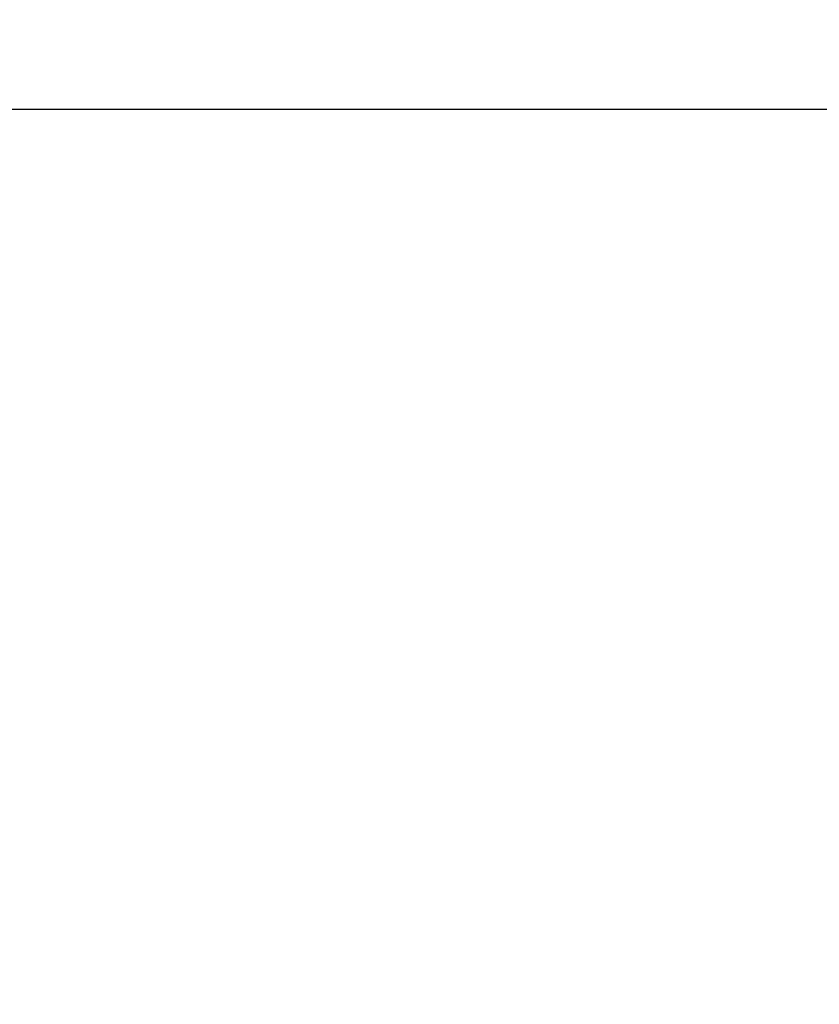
# Model space of a CAD drawing. Header units: inches. Extents: x 246 to 840, y 182 to 667.
# Tile 29 of 133: x 558.148 to 558.171, y 380.7546 to 380.7829. Entities that reach past the tile are written whole.
import ezdxf
from ezdxf.lldxf.tags import DXFTag

# ---------------------------------------------------------------- set-up
doc = ezdxf.new("R2010")
doc.units = ezdxf.units.IN
doc.header["$MEASUREMENT"] = 0
doc.layers.add('1', color=7, linetype='Continuous', true_color=0xffffff)
tags = doc.linetypes.add('CENTER', pattern=[2, 1.25, -0.25, 0.25, -0.25]).pattern_tags.tags
tags[10:11] = [DXFTag(74, 4), DXFTag(75, 0), DXFTag(340, '0'), DXFTag(46, 0.0), DXFTag(50, 0.0), DXFTag(44, 0.0), DXFTag(45, 0.0)]
tags[8:9] = [DXFTag(74, 4), DXFTag(75, 0), DXFTag(340, '0'), DXFTag(46, 0.0), DXFTag(50, 0.0), DXFTag(44, 0.0), DXFTag(45, 0.0)]
tags[6:7] = [DXFTag(74, 4), DXFTag(75, 0), DXFTag(340, '0'), DXFTag(46, 0.0), DXFTag(50, 0.0), DXFTag(44, 0.0), DXFTag(45, 0.0)]
tags[4:5] = [DXFTag(74, 4), DXFTag(75, 0), DXFTag(340, '0'), DXFTag(46, 0.0), DXFTag(50, 0.0), DXFTag(44, 0.0), DXFTag(45, 0.0)]

msp = doc.modelspace()

# ---------------------------------------------------------------- linework, layer by layer
at = {"layer": '1', "color": 23, "linetype": 'CENTER', "ltscale": 3.671429}
msp.add_line((550.837465, 380.780345), (576.537465, 380.780345), dxfattribs=at)
at = {"layer": '1', "color": 27}
msp.add_line((557.529649, 380.780345), (558.187465, 380.780345), dxfattribs=at)
at = {"layer": '1', "color": 27, "extrusion": (0, 0, -1)}
msp.add_circle((-563.687465, 380.780345), 6.5, dxfattribs=at)
at = {"layer": '1', "color": 27}
msp.add_open_spline([(569.151177, 380.149592), (569.395046, 381.72845), (568.908623, 383.375063), (566.884611, 385.787692), (565.34761, 386.544295), (562.163158, 386.692536), (560.571339, 386.084019), (558.28132, 383.924701), (557.581931, 382.375722), (557.529649, 380.780345)], degree=3, knots=[0, 0, 0, 0, 0.25, 0.25, 0.5, 0.5, 0.75, 0.75, 1, 1, 1, 1], dxfattribs=at)

doc.saveas('drawing.dxf')
